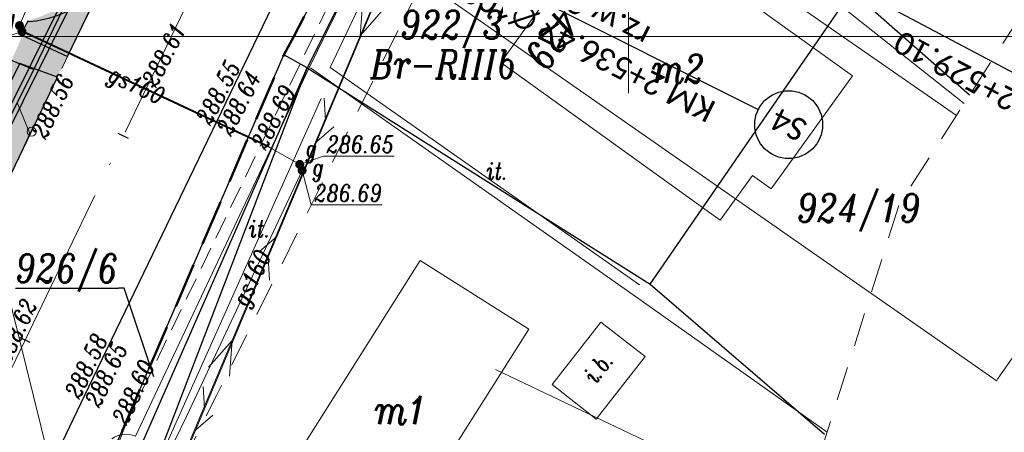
# Model space of a CAD drawing. Header units: metres. Extents: x -1 to 7476305, y 0 to 5497191.
# Tile 83 of 115: x 7475223 to 7475267, y 5496983 to 5497001. Entities that reach past the tile are written whole.
import ezdxf
from ezdxf.enums import TextEntityAlignment as Align

# ---------------------------------------------------------------- set-up
doc = ezdxf.new("R2010")
doc.units = ezdxf.units.M
for name, pattern in [('420-500', [1.5, 1, -0.5]), ('ACAD_ISO04W100', [30, 24, -3, 0, -3]), ('EGBO02-500', [2.5, 1.5, -1]), ('KTCR02-500', [1.5, 1, -0.5]), ('KTJZ01-500', [2, 1.5, -0.5])]:
    doc.linetypes.add(name, pattern=pattern)
for name, color, linetype, lineweight, true_color in [('BUIB12_03', 7, 'Continuous', 5, 0x0a0909), ('EGBB01', 7, 'Continuous', 5, 0x0a0909), ('EGBD03', 7, 'Continuous', 5, 0x0a0909), ('EGBK02', 7, 'Continuous', 5, 0x0a0909), ('EGBO02', 7, 'Continuous', 5, 0x0a0909), ('KTCR02', 7, 'Continuous', 5, 0x0a0909), ('KTJZ01', 7, 'Continuous', 5, 0x0a0909), ('KTKR01', 7, 'Continuous', 5, 0x0a0909), ('KTOK05_01', 7, 'Continuous', 5, 0x0a0909), ('OBOP05_02', 7, 'Continuous', 5, 0x0a0909), ('RTPW01', 7, 'Continuous', 5, 0x0a0909), ('RTPW02', 7, 'Continuous', 5, 0x0a0909), ('suepnn', 7, 'Continuous', 5, 0x0a0909), ('SUOP03_04', 7, 'Continuous', 5, 0x0a0909), ('SUPG_01', 7, 'Continuous', 5, 0x0a0909), ('SUPK_01', 7, 'Continuous', 5, 0x0a0909), ('sutp', 7, 'Continuous', 5, 0x0a0909), ('SUUS25_G', 7, 'Continuous', 5, 0x0a0909), ('SZOPO_905_L', 7, 'Continuous', 5, 0x0a0909), ('Warstwa 1', 7, 'Continuous', 5, 0x0a0909)]:
    doc.layers.add(name, color=color, linetype=linetype, lineweight=lineweight, true_color=true_color)
for name, color, linetype in [('C-DROGI-SYTUACJA', 7, 'Continuous'), ('C-DROGI-SYTUACJA-ETYKIETY', 7, 'Continuous'), ('C-SIECI-RURY', 150, 'Continuous'), ('C-SIECI-STRUKTURY-ETYKIETY', 154, 'Continuous'), ('D_ naprawakonstrukcji', 7, 'Continuous'), ('D_Granice pasa drogowego', 30, '420-500')]:
    doc.layers.add(name, color=color, linetype=linetype)
doc.layers.add('D_opis', color=7, linetype='Continuous', lineweight=18, plot=False)
doc.styles.add('! rom po 1.8mm', font='calibri.ttf', dxfattribs={"height": 0.9})
doc.styles.add('KAMIL', font='calibri.ttf', dxfattribs={"height": 0.75})
doc.styles.add('Style-ITALIC_1250', font='ITALIC_1250.shx')
doc.linetypes.add('KTOK05_01-500', pattern='A,3.75,[13,dgnlstyle-rozp_2015.shx,S=0.002778,R=0,X=0,Y=0],3.75', length=7.5)
doc.dimstyles.new('! 500', dxfattribs={"dimscale": 5, "dimtxt": 0.9, "dimasz": 0.18, "dimexe": 0.08, "dimexo": 0.04, "dimgap": 0.07, "dimtad": 1, "dimzin": 1, "dimtxsty": '! rom po 1.8mm', "dimcen": 0.09, "dimclrd": 256, "dimclre": 256, "dimclrt": 256, "dimazin": 1, "dimtfac": 1, "dimtix": 1, "dimtmove": 1, "dimatfit": 1, "dimfxl": 0.2, "dimlwd": -1, "dimlwe": -1, "dimarcsym": 0})

# ---------------------------------------------------------------- blocks, each defined once
blk = doc.blocks.new('*D131')
at = {"layer": 'D_opis', "transparency": 16777216}
for p, q in [((7475285.085, 5497071.614), (7475313.148, 5497052.057)), ((7475313.064, 5497052.006), (7475266.284, 5496984.879)), ((7475238.202, 5497004.339), (7475266.265, 5496984.782))]:
    blk.add_line(p, q, dxfattribs=at)
at = {"layer": 'D_opis', "lineweight": 30, "transparency": 16777216}
for points in [[(7475313.051, 5497052.014), (7475313.076, 5497051.997), (7475313.115, 5497052.08)], [(7475266.271, 5496984.888), (7475266.296, 5496984.87), (7475266.232, 5496984.805)]]:
    blk.add_solid(points, dxfattribs=at)
at = {"layer": 'Defpoints', "color": 0, "lineweight": 30, "transparency": 16777216}
for p in [(7475285.068, 5497071.625), (7475238.185, 5497004.351), (7475266.232, 5496984.805)]:
    blk.add_point(p, dxfattribs=at)
at = {"layer": 'D_opis', "lineweight": 30, "transparency": 16777216, "insert": (7475288.525, 5497019.243), "char_height": 0.9, "attachment_point": 5, "rotation": 55.1278, "style": '! rom po 1.8mm'}
blk.add_mtext('istn. chodnik do odtworzenia\\Pdł. 82,00m', dxfattribs=at)
blk = doc.blocks.new('SUUS25')
at = {"layer": 'SUUS25_G', "linetype": 'Continuous', "lineweight": 5, "true_color": 0xbebf00}
h = blk.add_hatch(color=52, dxfattribs=at)
edge = h.paths.add_edge_path()
edge.add_arc((0, 0), 0.2, 0, 360)
blk = doc.blocks.new('RTPW02')
at = {"layer": 'RTPW02', "linetype": 'Continuous', "lineweight": 13, "true_color": 0x0a0909}
h = blk.add_hatch(color=18, dxfattribs=at)
edge = h.paths.add_edge_path()
edge.add_arc((0, 0), 0.045, 0, 360)
blk = doc.blocks.new('905L')
at = {"layer": 'SZOPO_905_L', "color": 18, "linetype": 'Continuous', "lineweight": 13, "true_color": 0x0a0909}
blk.add_arc((-1.05, 0), 1.05, 0, 60, dxfattribs=at)
blk = doc.blocks.new('MDCP_klauzula')
at = {"layer": 'BUIB12_03', "color": 252, "linetype": 'Continuous', "lineweight": 18, "flags": 128}
blk.add_lwpolyline([(7475248.777, 5496987.394), (7475246.619, 5496984.63), (7475248.573, 5496983.105), (7475250.731, 5496985.869), (7475248.777, 5496987.394)], close=True, dxfattribs=at)
at = {"layer": 'EGBB01', "color": 252, "linetype": 'Continuous', "lineweight": 18, "flags": 128}
blk.add_lwpolyline([(7475248.04, 5497006.767), (7475259.884, 5496998.26), (7475256.298, 5496993.268), (7475255.466, 5496993.866), (7475254.043, 5496991.885), (7475244.357, 5496998.842), (7475246.969, 5497002.478), (7475245.637, 5497003.435), (7475248.04, 5497006.78)], dxfattribs=at)
blk.add_lwpolyline([(7475240.8, 5496990.106), (7475233.813, 5496979.068), (7475238.602, 5496976.036), (7475245.589, 5496987.074), (7475240.8, 5496990.106)], close=True, dxfattribs=at)
at = {"layer": 'EGBD03', "color": 96, "linetype": 'Continuous', "lineweight": 30}
for p, q in [((7475259.86, 5497001.99), (7475265.057, 5496997.418)), ((7475223.74, 5496998.54), (7475200.594, 5496952.761)), ((7475250.95, 5496989.06), (7475258.65, 5496982.44))]:
    blk.add_line(p, q, dxfattribs=at)
at = {"layer": 'EGBD03', "color": 96, "linetype": 'Continuous', "lineweight": 30, "flags": 128}
for points in [[(7475224.229, 5496974.661), (7475234.774, 5496999.181), (7475244.883, 5497018.143), (7475247.158, 5497021.622), (7475253.509, 5497032.362), (7475263.655, 5497046.357), (7475275.03, 5497059.7), (7475278.404, 5497063.267), (7475280.249, 5497065.127), (7475283.737, 5497068.192)], [(7475247.158, 5497021.622), (7475243.718, 5497014.441), (7475235.81, 5496998.61), (7475234.774, 5496999.181)], [(7475195.322, 5497011.875), (7475204.23, 5497005.84), (7475212.67, 5497002.75), (7475220.52, 5496999.87), (7475222.491, 5496999.056), (7475223.74, 5496998.54), (7475225.05, 5497001.25)], [(7475235.81, 5496998.61), (7475250.95, 5496989.06), (7475259.86, 5497001.99)], [(7475224.229, 5496974.661), (7475228.173, 5496981.233), (7475235.81, 5496998.61)], [(7475235.81, 5496998.61), (7475227.81, 5496977.76), (7475226.2, 5496973.55)], [(7475229.034, 5496984.97), (7475227.719, 5496988.894), (7475227.469, 5496988.894)]]:
    blk.add_lwpolyline(points, dxfattribs=at)
at = {"layer": 'EGBO02', "color": 252, "linetype": 'EGBO02-500', "lineweight": 18, "flags": 128}
blk.add_lwpolyline([(7474841.222, 5496643.003), (7474887.135, 5496580.225), (7474952.717, 5496636.531), (7475011.487, 5496696.697), (7475042.452, 5496728.267), (7475075.818, 5496754.639), (7475151.981, 5496814.306), (7475207.79, 5496879.799), (7475244.471, 5496937.344), (7475261.934, 5496992.564), (7475290.267, 5497036.604), (7475361.871, 5497109.05), (7475312.93, 5497156.379), (7475281.54, 5497123.712), (7475238.605, 5497076.129), (7475203.102, 5497029.307), (7475176.13, 5496968.87), (7475152.282, 5496929.365), (7475127.016, 5496890.885), (7475061.018, 5496837.939), (7474956.291, 5496739.91), (7474841.222, 5496643.003)], close=True, dxfattribs=at)
blk.add_lwpolyline([(7475310.722, 5497088.786), (7475293.365, 5497073.57), (7475280.887, 5497061.635), (7475269.087, 5497050.145), (7475260.656, 5497040.742), (7475252.665, 5497026.697), (7475247.491, 5497016.342), (7475242.529, 5497005.703), (7475231.803, 5496984.157), (7475223.059, 5496966.836), (7475208.823, 5496940.062), (7475188.311, 5496901.265), (7475181.318, 5496888.389), (7475171.576, 5496875.579), (7475162.425, 5496863.399)], dxfattribs=at)
at = {"layer": 'KTCR02', "color": 252, "linetype": 'KTCR02-500', "lineweight": 18, "flags": 128}
for points in [[(7475318.09, 5497102.78), (7475319.59, 5497101.07), (7475316.43, 5497098.44), (7475313, 5497095.57), (7475302.42, 5497086.74), (7475292.62, 5497078.32), (7475284.25, 5497070.97), (7475282.24, 5497069.06), (7475278.27, 5497065.23), (7475276.37, 5497063.29), (7475271.56, 5497058.19), (7475266.97, 5497052.93), (7475261.4, 5497045.58), (7475256.95, 5497038.97), (7475254.55, 5497035.06), (7475250.74, 5497028.48), (7475249.26, 5497025.96), (7475246.67, 5497021.06), (7475242.67, 5497013.29), (7475239.43, 5497006.85), (7475237.53, 5497003), (7475227.8, 5496982.89)], [(7475227.8, 5496982.89), (7475227.06, 5496980.9), (7475223.88, 5496974.65), (7475224.672, 5496973.99)]]:
    blk.add_lwpolyline(points, dxfattribs=at)
at = {"layer": 'KTJZ01', "color": 252, "linetype": 'KTJZ01-500', "lineweight": 18, "flags": 128}
for points in [[(7474940.948, 5496678.227), (7474942.744, 5496679.768), (7474947.468, 5496684.472), (7474951.738, 5496688.783), (7474958.027, 5496695.193), (7474962.097, 5496699.235), (7474965.673, 5496702.794), (7474969.754, 5496707.034), (7474981.843, 5496719.552), (7474986.871, 5496724.456), (7474990.284, 5496728.016), (7474993.046, 5496730.57), (7474995.803, 5496733.399), (7474999.755, 5496737.308), (7475005.043, 5496742.399), (7475009.082, 5496746.263), (7475016.386, 5496752.922), (7475018.661, 5496754.834), (7475020.089, 5496756.127), (7475022.831, 5496758.571), (7475025.815, 5496761.182), (7475031.927, 5496766.616), (7475037.923, 5496771.877), (7475045.276, 5496778.075), (7475048.776, 5496780.871), (7475053.275, 5496784.409), (7475057.865, 5496787.982), (7475065.68, 5496793.821), (7475071.675, 5496798.251), (7475080.197, 5496804.617), (7475085.951, 5496808.863), (7475092.068, 5496813.415), (7475094.463, 5496815.318), (7475099.029, 5496818.877), (7475104.515, 5496823.229), (7475105.014, 5496823.868), (7475110.261, 5496828.106), (7475116.671, 5496833.487), (7475121.299, 5496837.758), (7475127.388, 5496843.57), (7475133.626, 5496849.85), (7475138.23, 5496854.845), (7475143.855, 5496861.074), (7475148.205, 5496866.026), (7475154.747, 5496873.863), (7475160.368, 5496880.935), (7475164.02, 5496885.897), (7475167.465, 5496890.774), (7475169.395, 5496893.556), (7475177.645, 5496905.781), (7475183.716, 5496915.79), (7475187.356, 5496922.37), (7475191.312, 5496929.431), (7475194.505, 5496935.684), (7475198.366, 5496943.242), (7475201.584, 5496949.716), (7475204.91, 5496956.567), (7475209.898, 5496967.043), (7475214.268, 5496976.102), (7475219.085, 5496986.161), (7475221.068, 5496990.37), (7475223.563, 5496995.716), (7475227.167, 5497003.081), (7475229.52, 5497008.043), (7475233.202, 5497015.17), (7475236.644, 5497022.005), (7475242.538, 5497033.041), (7475245.538, 5497037.898), (7475247.914, 5497042.007), (7475248.707, 5497043.191), (7475252.159, 5497048.588), (7475253.518, 5497050.557), (7475256.496, 5497054.779), (7475262.407, 5497062.145), (7475264.477, 5497064.71), (7475272.511, 5497072.714), (7475276.959, 5497077.087), (7475283.019, 5497082.422), (7475288.616, 5497087.275), (7475294.096, 5497092.097)], [(7475223.563, 5496995.716), (7475222.998, 5496997.089)]]:
    blk.add_lwpolyline(points, dxfattribs=at)
at = {"layer": 'KTKR01', "color": 252, "linetype": 'Continuous', "lineweight": 18, "flags": 128}
blk.add_lwpolyline([(7475212.28, 5496955.66), (7475218.78, 5496969.22), (7475219.24, 5496970.13), (7475226.16, 5496984.53), (7475235.46, 5497003.82), (7475237.52, 5497008.04), (7475240.69, 5497014.3), (7475241.14, 5497015.22), (7475244.36, 5497021.44), (7475244.83, 5497022.29), (7475247.7, 5497027.63), (7475248.4, 5497028.94), (7475252.58, 5497036.21)], dxfattribs=at)
at = {"layer": 'KTOK05_01', "color": 252, "linetype": 'KTOK05_01-500', "lineweight": 18}
for p, q in [((7475243.493, 5497013.964), (7475264.81, 5496997.034)), ((7475235.951, 5496998.61), (7475250.193, 5496988.598)), ((7475250.193, 5496988.598), (7475258.761, 5496982.53))]:
    blk.add_line(p, q, dxfattribs=at)
at = {"layer": 'KTOK05_01', "color": 252, "linetype": 'KTOK05_01-500', "lineweight": 18, "flags": 128}
blk.add_lwpolyline([(7475239.86, 5497006.69), (7475235.87, 5496998.56), (7475228.22, 5496982.35)], dxfattribs=at)
at = {"layer": 'OBOP05_02', "color": 252, "linetype": 'Continuous', "lineweight": 18}
blk.add_line((7475236.43, 5496997.26), (7475229.51, 5496981.81), dxfattribs=at)
at = {"layer": 'OBOP05_02', "color": 252, "linetype": 'Continuous', "lineweight": 18, "flags": 128}
blk.add_lwpolyline([(7475240.47, 5497006.32), (7475236.82, 5496998.63), (7475250.48, 5496989.03)], dxfattribs=at)
at = {"layer": 'suepnn', "color": 1, "linetype": 'Continuous', "lineweight": 13, "true_color": 0xfa0000, "flags": 128}
for points in [[(7475243.96, 5497013.85), (7475226.68, 5496972.759), (7475214.092, 5496942.731)], [(7475239.188, 5497001.212), (7475238.145, 5497000.023), (7475238.266, 5497001.599)], [(7475231.453, 5496985.398), (7475232.495, 5496986.586), (7475232.375, 5496985.01)]]:
    blk.add_lwpolyline(points, dxfattribs=at)
at = {"layer": 'SUOP03_04', "color": 52, "linetype": 'Continuous', "lineweight": 40, "true_color": 0xbebf00}
blk.add_line((7475234.08, 5496995.14), (7475223.401, 5497000.14), dxfattribs=at)
at = {"layer": 'SUPG_01', "color": 52, "linetype": 'Continuous', "lineweight": 13, "true_color": 0xbebf00, "flags": 128}
blk.add_lwpolyline([(7475235.521, 5497031.239), (7475235.7, 5497031.15), (7475235.61, 5497030.971), (7475231.133, 5497019.838), (7475226.643, 5497008.71), (7475223.104, 5497000.476), (7475223.03, 5497000.29), (7475223.213, 5497000.21), (7475223.401, 5497000.14), (7475234.08, 5496995.14), (7475234.263, 5496995.037), (7475235.477, 5496994.352), (7475235.66, 5496994.27), (7475235.583, 5496994.085), (7475230.47, 5496983.229), (7475225.216, 5496972.441), (7475219.985, 5496961.641), (7475214.723, 5496950.856)], dxfattribs=at)
at = {"layer": 'SUPK_01', "color": 36, "linetype": 'Continuous', "lineweight": 13, "true_color": 0x803300}
blk.add_line((7475244.118, 5496985.294), (7475257.61, 5496978.89), dxfattribs=at)
at = {"layer": 'SUPK_01', "color": 36, "linetype": 'Continuous', "lineweight": 13, "true_color": 0x803300, "flags": 128}
blk.add_lwpolyline([(7475264.471, 5496996.507), (7475257.47, 5497001.37), (7475246.75, 5497009.1), (7475251.19, 5497016.93)], dxfattribs=at)
at = {"layer": 'sutp', "color": 30, "linetype": 'Continuous', "lineweight": 13, "true_color": 0xff9100}
for p, q in [((7475226.724, 5496972.723), (7475243.97, 5497013.8)), ((7475236.615, 5496996.281), (7475236.549, 5496997.279)), ((7475220.702, 5496996.285), (7475226.53, 5496972.8)), ((7475236.228, 5496995.359), (7475236.986, 5496996.011)), ((7475234.466, 5496991.164), (7475233.708, 5496990.512)), ((7475234.079, 5496990.242), (7475234.145, 5496989.244)), ((7475231.273, 5496983.557), (7475231.207, 5496984.555)), ((7475230.886, 5496982.635), (7475231.644, 5496983.286))]:
    blk.add_line(p, q, dxfattribs=at)
at = {"layer": 'SUUS25_G', "color": 52, "linetype": 'Continuous', "lineweight": 13, "true_color": 0xbebf00, "flags": 128}
for points in [[(7475223.213, 5497000.21), (7475222.487, 5496999.968), (7475222.337, 5496999.968)], [(7475235.477, 5496994.352), (7475236.519, 5496994.715), (7475236.669, 5496994.715)], [(7475235.583, 5496994.085), (7475235.979, 5496992.562), (7475236.129, 5496992.562)]]:
    blk.add_lwpolyline(points, dxfattribs=at)
at = {"layer": 'Warstwa 1', "color": 252, "linetype": 'Continuous', "lineweight": 18}
for p, q in [((7475250, 5497002.5), (7475250, 5497000)), ((7475250, 5497000), (7475250, 5496997.5))]:
    blk.add_line(p, q, dxfattribs=at)
at = {"layer": 'Warstwa 1', "color": 252, "linetype": 'Continuous', "lineweight": 18, "flags": 128}
for points in [[(7475200, 5497049.893), (7475200, 5497000), (7475334.3, 5497000), (7475334.3, 5497000)], [(7475334.3, 5497000), (7475334.3, 5497000), (7475200, 5497000), (7475200, 5496846.668)]]:
    blk.add_lwpolyline(points, dxfattribs=at)
at = {"layer": 'RTPW02', "color": 252, "linetype": 'Continuous', "lineweight": 18}
for p in [(7475228.411, 5496997.753), (7475231.587, 5496996.341), (7475231.923, 5496996.282), (7475223.563, 5496995.716), (7475233.992, 5496995.653), (7475225.819, 5496984.357), (7475226.143, 5496984.249), (7475227.915, 5496982.999)]:
    blk.add_blockref('RTPW02', p, dxfattribs=at)
at = {"layer": 'SUUS25_G', "color": 52, "linetype": 'Continuous', "lineweight": 5, "true_color": 0xbebf00}
for p in [(7475223.104, 5497000.476), (7475223.213, 5497000.21), (7475235.477, 5496994.352), (7475235.583, 5496994.085)]:
    blk.add_blockref('SUUS25', p, dxfattribs=at)
at = {"layer": 'SZOPO_905_L', "color": 252, "linetype": 'Continuous', "lineweight": 18, "rotation": 65.86762043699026}
blk.add_blockref('905L', (7475228.22, 5496982.35), dxfattribs=at)
at = {"layer": 'BUIB12_03', "color": 252, "linetype": 'Continuous', "lineweight": 18, "style": 'Style-ITALIC_1250', "width": 0.8}
blk.add_text('i.b.', height=0.75, rotation=52.0264, dxfattribs=at).set_placement((7475248.538, 5496984.626))
at = {"layer": 'EGBB01', "color": 252, "linetype": 'Continuous', "lineweight": 18, "style": 'Style-ITALIC_1250', "width": 0.8}
blk.add_text('429', height=1.25, rotation=234.3123, dxfattribs=at).set_placement((7475246.141, 5497000.254), align=Align.CENTER)
for s, p in [('m2', (7475252.192, 5496998.575)), ('m1', (7475239.955, 5496983.51))]:
    blk.add_text(s, height=1.25, dxfattribs=at).set_placement(p, align=Align.MIDDLE_CENTER)
at = {"layer": 'EGBD03', "color": 96, "linetype": 'Continuous', "lineweight": 30, "style": 'Style-ITALIC_1250', "width": 0.8}
for s, p in [('922/3', (7475239.922, 5496999.89)), ('924/19', (7475257.433, 5496991.8))]:
    blk.add_text(s, height=1.25, dxfattribs=at).set_placement(p)
blk.add_text('%%u926/6%%U', height=1.25, dxfattribs=at).set_placement((7475227.469, 5496989.144), align=Align.RIGHT)
at = {"layer": 'EGBK02', "color": 252, "linetype": 'Continuous', "lineweight": 18, "style": 'Style-ITALIC_1250', "width": 0.8}
blk.add_text('Br-RIIIb', height=1.25, dxfattribs=at).set_placement((7475238.605, 5496998.149))
at = {"layer": 'OBOP05_02', "color": 252, "linetype": 'Continuous', "lineweight": 18, "style": 'Style-ITALIC_1250', "width": 0.8}
for p in [(7475243.725, 5496993.684), (7475233.232, 5496991.136)]:
    blk.add_text('it.', height=0.75, dxfattribs=at).set_placement(p)
at = {"layer": 'RTPW02', "color": 252, "linetype": 'Continuous', "lineweight": 18, "style": 'Style-ITALIC_1250', "width": 0.8}
for s, rotation, p in [('288.61', 62.6301, (7475229.137, 5496997.702)), ('288.55', 62.6301, (7475231.522, 5496996.029)), ('288.56', 64.6295, (7475224.253, 5496995.41)), ('288.64', 62.6301, (7475232.438, 5496995.563)), ('288.69', 62.6301, (7475233.965, 5496994.937)), ('288.62', 64.7733, (7475222.634, 5496985.485)), ('288.58', 64.7733, (7475225.749, 5496983.949)), ('288.65', 64.7733, (7475226.63, 5496983.566)), ('288.60', 64.7733, (7475227.835, 5496982.801))]:
    blk.add_text(s, height=0.75, rotation=rotation, dxfattribs=at).set_placement(p)
at = {"layer": 'SUPG_01', "color": 52, "linetype": 'Continuous', "lineweight": 13, "true_color": 0xbebf00, "style": 'Style-ITALIC_1250', "width": 0.8}
for rotation, p in [(334.9099, (7475228.282, 5496997.855)), (64.7796, (7475233.352, 5496989.348))]:
    blk.add_text('gs160', height=0.75, rotation=rotation, dxfattribs=at).set_placement(p, align=Align.MIDDLE_CENTER)
at = {"layer": 'SUUS25_G', "color": 52, "linetype": 'Continuous', "lineweight": 13, "true_color": 0xbebf00, "style": 'Style-ITALIC_1250', "width": 0.8}
for s, p in [('%%u286.65%%U', (7475236.669, 5496994.865)), ('g', (7475235.74, 5496994.677)), ('g', (7475236.043, 5496993.852)), ('%%u286.69%%U', (7475236.129, 5496992.712))]:
    blk.add_text(s, height=0.75, dxfattribs=at).set_placement(p)
blk = doc.blocks.new('okrag')
at = {"color": 0}
blk.add_circle((0, 0), 0.5, dxfattribs=at)
blk = doc.blocks.new('*U237', base_point=(7475223.642, 5496995.793, 288.56))
at = {"lineweight": -2, "xscale": 0.4, "yscale": 0.4, "zscale": 0.4}
blk.add_blockref('okrag', (7475223.642, 5496995.793, 288.56), dxfattribs=at)
blk = doc.blocks.new('AeccTickLine')
at = {"color": 0, "linetype": 'ByBlock', "lineweight": -2}
blk.add_line((0, 1), (0, -1), dxfattribs=at)
blk = doc.blocks.new('AeccTickCircle')
at = {"color": 0, "linetype": 'ByBlock', "lineweight": -2}
blk.add_circle((0, 0), 0.5, dxfattribs=at)

msp = doc.modelspace()

# ---------------------------------------------------------------- hatches: boundary and pattern name
at = {"layer": 'D_ naprawakonstrukcji', "lineweight": 30, "transparency": 33554687}
h = msp.add_hatch(color=8, dxfattribs=at)
h.dxf.hatch_style = 1
edge = h.paths.add_edge_path()
edge.add_arc((7475227.007, 5497002.972), 1.213, 60.1372, 69.2017)
edge.add_arc((7475219.883, 5497008.14), 8.564, 310.6819, 331.8982, ccw=False)
edge.add_arc((7475221.887, 5497006.622), 6.13, 285.7308, 305.7229, ccw=False)
edge.add_line((7475223.549, 5497000.722), (7475223.487, 5497000.705))
edge.add_line((7475223.487, 5497000.705), (7475223.154, 5497000.088))
edge.add_line((7475223.154, 5497000.088), (7475225.216, 5496999.12))
edge.add_line((7475225.216, 5496999.12), (7475227.611, 5497004.024))
h = msp.add_hatch(color=8, dxfattribs=at)
h.dxf.hatch_style = 1
edge = h.paths.add_edge_path()
edge.add_arc((7475215.323, 5496991.386), 5.448, -21.4514, 22.2263, ccw=False)
edge.add_line((7475220.393, 5496989.393), (7475220.562, 5496989.299))
edge.add_line((7475220.562, 5496989.299), (7475225.214, 5496999.12))
edge.add_line((7475225.214, 5496999.12), (7475223.249, 5497000.075))
edge.add_line((7475223.249, 5497000.075), (7475220.366, 5496993.446))

# ---------------------------------------------------------------- linework, layer by layer
at = {"layer": 'D_ naprawakonstrukcji', "color": 8, "lineweight": 30, "elevation": 288.535, "flags": 128}
msp.add_lwpolyline([(7475223.555, 5497000.65), (7475223.471, 5497000.677), (7475223.154, 5497000.088), (7475225.216, 5496999.12), (7475227.102, 5497003.032, -0.269375), (7475223.555, 5497000.65)], format="xyb", dxfattribs=at)
at = {"layer": 'D_ naprawakonstrukcji', "color": 251, "lineweight": 30, "true_color": 0x636466, "flags": 128}
msp.add_lwpolyline([(7475222.426, 5496993.281), (7475224.775, 5496998.194), (7475223.115, 5496998.798), (7475222.318, 5496997.225, -0.177389)], format="xyb", close=True, dxfattribs=at)
at = {"layer": 'D_Granice pasa drogowego', "lineweight": 50, "ltscale": 2, "flags": 128}
msp.add_lwpolyline([(7474871.194, 5496602.021), (7474875.844, 5496605.985), (7474886.51, 5496614.328), (7474893.187, 5496619.551), (7474906.364, 5496629.859), (7474908.002, 5496630.38), (7474914.804, 5496638.74), (7474928.905, 5496651.777), (7474946.406, 5496669.552), (7474957.321, 5496680.639), (7474994.148, 5496718.045), (7475014.642, 5496738.841), (7475028.014, 5496750.844), (7475033.755, 5496755.998), (7475037.841, 5496759.479), (7475046.672, 5496767.002), (7475050.423, 5496770.198), (7475056.626, 5496775.2), (7475065.197, 5496781.478), (7475069.506, 5496784.668), (7475083.953, 5496795.64), (7475091.313, 5496801.229), (7475097.69, 5496806.073), (7475103.398, 5496810.407), (7475110.576, 5496816.081), (7475114.68, 5496819.326), (7475120.064, 5496824.042), (7475130.991, 5496833.37), (7475144.36, 5496846.35), (7475159.914, 5496864.742), (7475165.321, 5496871.433), (7475168.549, 5496875.377), (7475175.09, 5496884.328), (7475189.457, 5496903.989), (7475193.179, 5496911.075), (7475198.108, 5496920.456), (7475202.904, 5496929.586), (7475209.984, 5496944.676), (7475224.229, 5496974.661), (7475228.871, 5496985.456), (7475234.774, 5496999.181), (7475235.211, 5497000), (7475244.883, 5497018.143), (7475247.158, 5497021.622), (7475253.509, 5497032.362), (7475263.655, 5497046.357), (7475275.03, 5497059.7), (7475278.404, 5497063.267), (7475280.249, 5497065.127), (7475283.737, 5497068.192), (7475289.77, 5497074.68), (7475292.049, 5497076.649), (7475298.288, 5497082.039), (7475318.081, 5497097.784), (7475318.6, 5497101.12), (7475308.342, 5497109.277), (7475299.764, 5497105.915), (7475300.031, 5497102.685), (7475290.434, 5497094.878), (7475285.765, 5497091.08), (7475277.631, 5497083.259), (7475263.588, 5497069.572), (7475259.571, 5497065.54), (7475255.16, 5497060.7), (7475248.447, 5497051.193), (7475241.071, 5497040.575), (7475236.851, 5497034.5), (7475232.87, 5497026.192), (7475228.603, 5497017.286), (7475222.129, 5497003.773), (7475221.6, 5497002.67), (7475223.058, 5497002.07), (7475222.491, 5496999.056), (7475222.104, 5496998.239), (7475217.488, 5496988.479), (7475214.662, 5496982.503), (7475211.997, 5496976.871), (7475210.402, 5496973.497), (7475207.108, 5496966.534), (7475200.594, 5496952.761), (7475195.041, 5496942.357), (7475186.706, 5496926.741), (7475181.863, 5496917.665), (7475180.812, 5496915.697), (7475174.258, 5496906.159), (7475161.354, 5496887.311), (7475156.287, 5496881.059), (7475137.148, 5496857.357), (7475129.378, 5496848.794), (7475126.377, 5496845.473), (7475122.357, 5496841.906), (7475113.346, 5496833.897), (7475108.201, 5496829.327), (7475103.572, 5496825.562), (7475101.251, 5496823.675), (7475097.151, 5496820.343), (7475092.412, 5496817.061), (7475083.189, 5496810.712), (7475063.35, 5496796.429), (7475055.25, 5496790.597), (7475035.25, 5496773.04), (7475032.26, 5496770.67), (7475010.572, 5496750.962), (7475002.025, 5496743.149), (7474993.311, 5496735.182), (7474991.33, 5496733.29), (7474987.11, 5496729.262), (7474981.728, 5496724.125), (7474978.688, 5496721.224), (7474975.041, 5496717.744), (7474967.615, 5496710.352), (7474955.357, 5496698.026), (7474948.808, 5496691.442), (7474943.173, 5496685.776), (7474941.426, 5496684.019), (7474940.056, 5496682.642), (7474939.655, 5496682.287), (7474931.483, 5496675.053), (7474923.147, 5496667.674), (7474919.881, 5496664.783), (7474908.976, 5496655.13), (7474905.9, 5496652.407), (7474901.86, 5496653.48)], dxfattribs=at)

# ---------------------------------------------------------------- dimensions: what is measured, and where the dimension line sits
at = {"layer": 'D_opis', "lineweight": 30}
dim = msp.add_aligned_dim(p1=(7475285.068, 5497071.625), p2=(7475238.185, 5497004.351), distance=34.186, text='istn. chodnik do odtworzenia\\Pdł. <>m', dimstyle='! 500', override={"dimscale": 0.5}, dxfattribs=at)
dim.commit()
dim.dimension.update_dxf_attribs({"geometry": '*D131', "text_midpoint": (7475288.525, 5497019.243)})

# ---------------------------------------------------------------- next in the draw order: block references
at = {"layer": 'RTPW01', "color": 18, "lineweight": 30, "true_color": 0x000000}
msp.add_blockref('MDCP_klauzula', (0, 0), dxfattribs=at)

# ---------------------------------------------------------------- next in the draw order: linework, layer by layer
at = {"layer": 'C-DROGI-SYTUACJA', "color": 1, "linetype": 'ACAD_ISO04W100', "lineweight": 15, "ltscale": 0.5, "flags": 128}
msp.add_lwpolyline([(7475254.845, 5497046.208), (7475248.193, 5497035.955), (7475236.767, 5497014.427), (7475204.581, 5496947.694), (7475194.212, 5496927.054), (7475192.33, 5496923.641)], dxfattribs=at)
at = {"layer": 'C-DROGI-SYTUACJA', "color": 7, "linetype": 'Continuous', "lineweight": 30}
msp.add_polyline3d([(7475212.28, 5496955.66, 288.755), (7475218.78, 5496969.22, 288.714), (7475219.24, 5496970.13, 288.714), (7475226.16, 5496984.53, 288.65), (7475235.46, 5497003.82, 288.534), (7475237.52, 5497008.04, 288.627), (7475240.69, 5497014.3, 288.559), (7475241.14, 5497015.22, 288.549), (7475244.36, 5497021.44, 288.564), (7475244.83, 5497022.29, 288.561), (7475247.7, 5497027.63, 288.539), (7475248.4, 5497028.94, 288.523), (7475252.58, 5497036.21, 288.506)], dxfattribs=at)
at = {"layer": 'C-DROGI-SYTUACJA-ETYKIETY', "color": 1, "linetype": 'Continuous', "lineweight": -3}
msp.add_line((7475236.767, 5497014.427), (7475272.099, 5496995.675), dxfattribs=at)
at = {"layer": 'C-SIECI-RURY', "color": 150, "linetype": 'Continuous', "lineweight": 30}
for p, q in [((7475219.233, 5496989.969), (7475228.826, 5497009.29)), ((7475219.607, 5496989.784), (7475229.2, 5497009.104))]:
    msp.add_line(p, q, dxfattribs=at)
at = {"layer": 'C-SIECI-STRUKTURY-ETYKIETY', "color": 154, "linetype": 'Continuous', "lineweight": -3}
msp.add_line((7475237.84, 5497005.728, 288.631), (7475255.725, 5496996.776, 288.631), dxfattribs=at)

# ---------------------------------------------------------------- next in the draw order: block references
at = {"layer": 'C-DROGI-SYTUACJA-ETYKIETY', "color": 7, "linetype": 'Continuous', "lineweight": 30, "xscale": 0.25, "yscale": 0.25, "zscale": 0.25, "rotation": 244.2511400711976}
for p in [(7475227.689, 5496995.605), (7475223.345, 5496986.598)]:
    msp.add_blockref('AeccTickLine', p, dxfattribs=at)
at = {"layer": 'C-SIECI-STRUKTURY-ETYKIETY', "color": 154, "linetype": 'Continuous', "lineweight": -3, "xscale": 3, "yscale": 3, "zscale": 3, "rotation": 333.4109835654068}
msp.add_blockref('AeccTickCircle', (7475257.066, 5496996.104, 288.631), dxfattribs=at)
at = {"layer": 'RTPW01', "color": 18, "true_color": 0x000000}
msp.add_blockref('*U237', (7475223.642, 5496995.793, 288.56), dxfattribs=at)

# ---------------------------------------------------------------- next in the draw order: texts
at = {"layer": 'C-DROGI-SYTUACJA-ETYKIETY', "color": 1, "linetype": 'Continuous', "lineweight": -3, "insert": (7475271.536, 5496995.28), "char_height": 1, "attachment_point": 7, "rotation": 152.0434, "style": 'KAMIL'}
msp.add_mtext('PZ{\\fCalibri|b0|i0|c238|p34; KM: }2+529.10', dxfattribs=at)
at = {"layer": 'C-SIECI-STRUKTURY-ETYKIETY', "color": 154, "linetype": 'Continuous', "lineweight": -3, "char_height": 1, "rotation": 153.411, "style": 'KAMIL'}
for s, insert, attachment_point in [('KM 2+536.47 ∅{\\fCalibri|b0|i0|c238|p34;10}00mm\\Prz.w.288.63', (7475247.733, 5497002.034, 288.631), 8), ('S4', (7475257.066, 5496996.104, 288.631), 5)]:
    msp.add_mtext(s, dxfattribs=dict(at, insert=insert, attachment_point=attachment_point))

doc.saveas('drawing.dxf')
